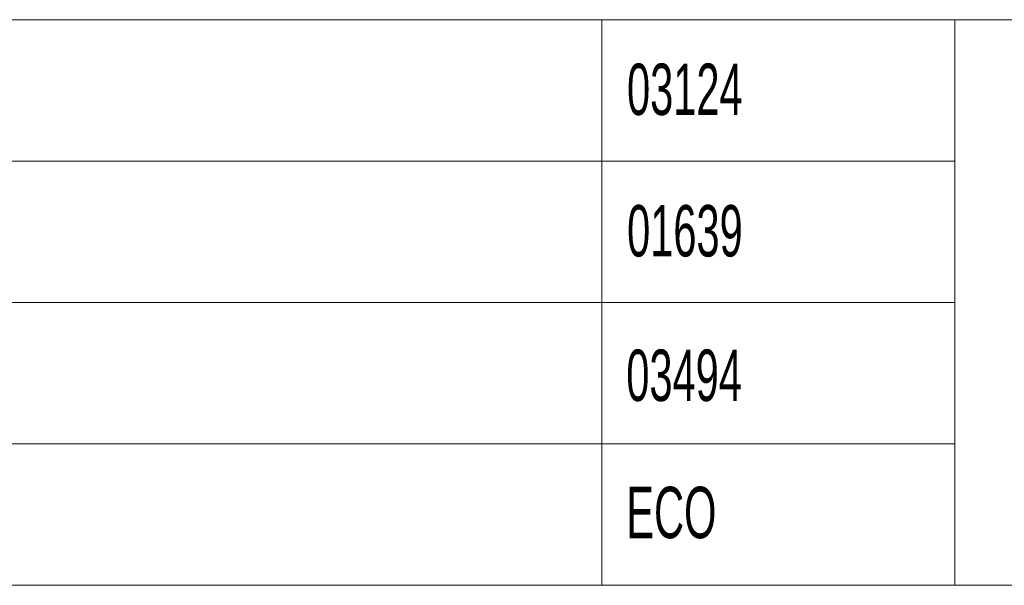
# Model space of a CAD drawing. Header units: millimetres. Extents: x 0 to 420, y 0 to 297.
# Tile 4 of 34: x 101 to 157, y 7 to 39. Entities that reach past the tile are written whole.
import ezdxf

# ---------------------------------------------------------------- set-up
doc = ezdxf.new("R2010")
doc.units = ezdxf.units.MM
doc.styles.add('SLDTEXTSTYLE1', font='TXT', dxfattribs={"width": 0.605})

msp = doc.modelspace()

# ---------------------------------------------------------------- linework, layer by layer
at = {"color": 7, "linetype": 'Continuous', "lineweight": 0}
for p, q in [((7, 39), (413, 39)), ((134, 39), (134, 7)), ((154, 7), (154, 39)), ((7, 31), (154, 31)), ((7, 23), (154, 23)), ((7, 15), (154, 15)), ((7, 7), (413, 7))]:
    msp.add_line(p, q, dxfattribs=at)

# ---------------------------------------------------------------- texts
at = {"color": 7, "linetype": 'Continuous', "lineweight": 0, "attachment_point": 1, "style": 'SLDTEXTSTYLE1'}
for s, insert, char_height in [('Updating BOM and Lable', (61.105, 36.518), 2.91042), ('03124', (135.435, 36.518), 2.9104), ('01639', (135.439, 28.514), 2.9104), ('03494', (135.394, 20.337), 2.9104), ('ECO', (135.394, 12.575), 2.9104)]:
    msp.add_mtext(s, dxfattribs=dict(at, insert=insert, char_height=char_height))

doc.saveas('drawing.dxf')
